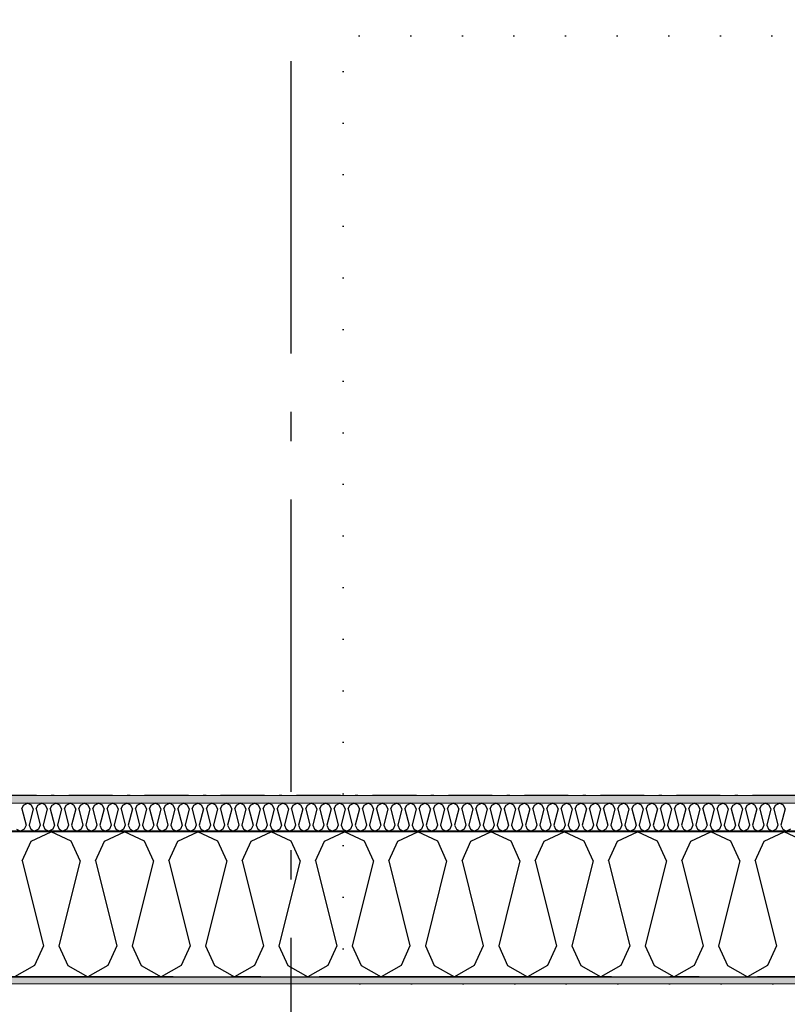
# Model space of a CAD drawing. Header units: millimetres. Extents: x -150 to 340869, y -1115 to 365939.
# Tile 66 of 193: x 297772 to 299086, y 347724 to 349408. Entities that reach past the tile are written whole.
import ezdxf
from ezdxf.enums import TextEntityAlignment as Align

# ---------------------------------------------------------------- set-up
doc = ezdxf.new("R2010")
doc.units = ezdxf.units.MM
doc.header["$LTSCALE"] = 0.5
doc.header["$MEASUREMENT"] = 0
for name, pattern in [('Akselinje', [1500, 1000, -200, 100, -200]), ('Over snittplan', [260, 150, -50, 10, -50]), ('PLINE', [0]), ('Tett prikk', [176.388884, 0, -176.388884])]:
    doc.linetypes.add(name, pattern=pattern)
for name, color, linetype in [('232- Ikke-bærende yttervegger (Skravur)(Nye konstruksjoner)', 7, 'Continuous'), ('232- Ikke-bærende yttervegger(Nye konstruksjoner)', 7, 'Continuous'), ('255- Gulvoverflate(Nye konstruksjoner)', 7, 'Continuous'), ('26-- Yttertak(Nye konstruksjoner)', 7, 'Continuous'), ('82-- Modullinjer(Nye konstruksjoner)', 7, 'Continuous')]:
    doc.layers.add(name, color=color, linetype=linetype)
doc.layers.add('235- Utvendig kledning og overflate(Nye konstruksjoner)', color=7, linetype='Continuous', lineweight=0)
doc.layers.add('236- Innvendig kledning og overflate(Nye konstruksjoner)', color=7, linetype='Continuous', lineweight=0)
doc.styles.add('GENERATED_STYLE_4', font='arial.ttf')
pattern_1 = [(0, (0, 0), (0, 43.30127), [0, -25]), (0, (12.5, 21.65), (0, 43.30127), [0, -25])]

# ---------------------------------------------------------------- blocks, each defined once
blk = doc.blocks.new('*X18')
at = {"layer": '232- Ikke-bærende yttervegger (Skravur)(Nye konstruksjoner)', "linetype": 'PLINE'}
for p, q in [((297778.9, 348064.5), (297785.5, 348067.7)), ((297792.2, 348064.5), (297785.5, 348067.7)), ((297803.2, 348064.5), (297809.8, 348067.7)), ((297816.4, 348064.5), (297809.8, 348067.7)), ((297827.5, 348064.5), (297834.1, 348067.7)), ((297840.7, 348064.5), (297834.1, 348067.7)), ((297851.7, 348064.5), (297858.4, 348067.7)), ((297865, 348064.5), (297858.4, 348067.7)), ((297876, 348064.5), (297882.7, 348067.7)), ((297889.3, 348064.5), (297882.7, 348067.7)), ((297900.3, 348064.5), (297906.9, 348067.7)), ((297913.6, 348064.5), (297906.9, 348067.7)), ((297924.6, 348064.5), (297931.2, 348067.7)), ((297937.8, 348064.5), (297931.2, 348067.7)), ((297948.9, 348064.5), (297955.5, 348067.7)), ((297962.1, 348064.5), (297955.5, 348067.7)), ((297973.1, 348064.5), (297979.8, 348067.7)), ((297986.4, 348064.5), (297979.8, 348067.7)), ((297997.4, 348064.5), (298004.1, 348067.7)), ((298010.7, 348064.5), (298004.1, 348067.7)), ((298021.7, 348064.5), (298028.3, 348067.7)), ((298035, 348064.5), (298028.3, 348067.7)), ((298046, 348064.5), (298052.6, 348067.7)), ((298059.3, 348064.5), (298052.6, 348067.7)), ((298070.3, 348064.5), (298076.9, 348067.7)), ((298083.5, 348064.5), (298076.9, 348067.7)), ((298094.6, 348064.5), (298101.2, 348067.7)), ((298107.8, 348064.5), (298101.2, 348067.7)), ((298118.8, 348064.5), (298125.5, 348067.7)), ((298132.1, 348064.5), (298125.5, 348067.7)), ((298143.1, 348064.5), (298149.7, 348067.7)), ((298156.4, 348064.5), (298149.7, 348067.7)), ((298167.4, 348064.5), (298174, 348067.7)), ((298180.7, 348064.5), (298174, 348067.7)), ((298191.7, 348064.5), (298198.3, 348067.7)), ((298204.9, 348064.5), (298198.3, 348067.7)), ((298216, 348064.5), (298222.6, 348067.7)), ((298229.2, 348064.5), (298222.6, 348067.7)), ((298240.2, 348064.5), (298246.9, 348067.7)), ((298253.5, 348064.5), (298246.9, 348067.7)), ((298264.5, 348064.5), (298271.2, 348067.7)), ((298277.8, 348064.5), (298271.2, 348067.7)), ((298288.8, 348064.5), (298295.4, 348067.7)), ((298302.1, 348064.5), (298295.4, 348067.7)), ((298313.1, 348064.5), (298319.7, 348067.7)), ((298326.3, 348064.5), (298319.7, 348067.7)), ((298337.4, 348064.5), (298344, 348067.7)), ((298350.6, 348064.5), (298344, 348067.7)), ((298361.6, 348064.5), (298368.3, 348067.7)), ((298374.9, 348064.5), (298368.3, 348067.7)), ((298385.9, 348064.5), (298392.6, 348067.7)), ((298399.2, 348064.5), (298392.6, 348067.7)), ((298410.2, 348064.5), (298416.8, 348067.7)), ((298423.5, 348064.5), (298416.8, 348067.7)), ((298434.5, 348064.5), (298441.1, 348067.7)), ((298447.8, 348064.5), (298441.1, 348067.7)), ((298458.8, 348064.5), (298465.4, 348067.7)), ((298472, 348064.5), (298465.4, 348067.7)), ((298483.1, 348064.5), (298489.7, 348067.7)), ((298496.3, 348064.5), (298489.7, 348067.7)), ((298507.3, 348064.5), (298514, 348067.7)), ((298520.6, 348064.5), (298514, 348067.7)), ((298531.6, 348064.5), (298538.2, 348067.7)), ((298544.9, 348064.5), (298538.2, 348067.7)), ((298555.9, 348064.5), (298562.5, 348067.7)), ((298569.2, 348064.5), (298562.5, 348067.7)), ((298580.2, 348064.5), (298586.8, 348067.7)), ((298593.4, 348064.5), (298586.8, 348067.7)), ((298604.5, 348064.5), (298611.1, 348067.7)), ((298617.7, 348064.5), (298611.1, 348067.7)), ((298628.7, 348064.5), (298635.4, 348067.7)), ((298642, 348064.5), (298635.4, 348067.7)), ((298653, 348064.5), (298659.7, 348067.7)), ((298666.3, 348064.5), (298659.7, 348067.7)), ((298677.3, 348064.5), (298683.9, 348067.7)), ((298690.6, 348064.5), (298683.9, 348067.7)), ((298701.6, 348064.5), (298708.2, 348067.7)), ((298714.8, 348064.5), (298708.2, 348067.7)), ((298725.9, 348064.5), (298732.5, 348067.7)), ((298739.1, 348064.5), (298732.5, 348067.7)), ((298750.1, 348064.5), (298756.8, 348067.7)), ((298763.4, 348064.5), (298756.8, 348067.7)), ((298774.4, 348064.5), (298781.1, 348067.7)), ((298787.7, 348064.5), (298781.1, 348067.7)), ((298798.7, 348064.5), (298805.3, 348067.7)), ((298812, 348064.5), (298805.3, 348067.7)), ((298823, 348064.5), (298829.6, 348067.7)), ((298836.3, 348064.5), (298829.6, 348067.7)), ((298847.3, 348064.5), (298853.9, 348067.7)), ((298860.5, 348064.5), (298853.9, 348067.7)), ((298871.6, 348064.5), (298878.2, 348067.7)), ((298884.8, 348064.5), (298878.2, 348067.7)), ((298895.8, 348064.5), (298902.5, 348067.7)), ((298909.1, 348064.5), (298902.5, 348067.7)), ((298920.1, 348064.5), (298926.7, 348067.7)), ((298933.4, 348064.5), (298926.7, 348067.7)), ((298944.4, 348064.5), (298951, 348067.7)), ((298957.7, 348064.5), (298951, 348067.7)), ((298968.7, 348064.5), (298975.3, 348067.7)), ((298981.9, 348064.5), (298975.3, 348067.7)), ((298993, 348064.5), (298999.6, 348067.7)), ((299006.2, 348064.5), (298999.6, 348067.7)), ((299017.2, 348064.5), (299023.9, 348067.7)), ((299030.5, 348064.5), (299023.9, 348067.7)), ((299041.5, 348064.5), (299048.2, 348067.7)), ((299054.8, 348064.5), (299048.2, 348067.7)), ((299065.8, 348064.5), (299072.4, 348067.7)), ((299079.1, 348064.5), (299072.4, 348067.7)), ((297775.9, 348058), (297778.9, 348064.5)), ((297775.9, 348058), (297783, 348029.9)), ((297795.1, 348058), (297788.1, 348029.9)), ((297795.1, 348058), (297792.2, 348064.5)), ((297800.2, 348058), (297803.2, 348064.5)), ((297800.2, 348058), (297807.3, 348029.9)), ((297819.4, 348058), (297812.4, 348029.9)), ((297819.4, 348058), (297816.4, 348064.5)), ((297824.5, 348058), (297827.5, 348064.5)), ((297824.5, 348058), (297831.5, 348029.9)), ((297843.7, 348058), (297836.6, 348029.9)), ((297843.7, 348058), (297840.7, 348064.5)), ((297848.8, 348058), (297851.7, 348064.5)), ((297848.8, 348058), (297855.8, 348029.9)), ((297868, 348058), (297860.9, 348029.9)), ((297868, 348058), (297865, 348064.5)), ((297873.1, 348058), (297876, 348064.5)), ((297873.1, 348058), (297880.1, 348029.9)), ((297892.2, 348058), (297885.2, 348029.9)), ((297892.2, 348058), (297889.3, 348064.5)), ((297897.3, 348058), (297900.3, 348064.5)), ((297897.3, 348058), (297904.4, 348029.9)), ((297916.5, 348058), (297909.5, 348029.9)), ((297916.5, 348058), (297913.6, 348064.5)), ((297921.6, 348058), (297924.6, 348064.5)), ((297921.6, 348058), (297928.7, 348029.9)), ((297940.8, 348058), (297933.8, 348029.9)), ((297940.8, 348058), (297937.8, 348064.5)), ((297945.9, 348058), (297948.9, 348064.5)), ((297945.9, 348058), (297952.9, 348029.9)), ((297965.1, 348058), (297958, 348029.9)), ((297965.1, 348058), (297962.1, 348064.5)), ((297970.2, 348058), (297973.1, 348064.5)), ((297970.2, 348058), (297977.2, 348029.9)), ((297989.4, 348058), (297982.3, 348029.9)), ((297989.4, 348058), (297986.4, 348064.5)), ((297994.5, 348058), (297997.4, 348064.5)), ((297994.5, 348058), (298001.5, 348029.9)), ((298013.6, 348058), (298006.6, 348029.9)), ((298013.6, 348058), (298010.7, 348064.5)), ((298018.7, 348058), (298021.7, 348064.5)), ((298018.7, 348058), (298025.8, 348029.9)), ((298037.9, 348058), (298030.9, 348029.9)), ((298037.9, 348058), (298035, 348064.5)), ((298043, 348058), (298046, 348064.5)), ((298043, 348058), (298050.1, 348029.9)), ((298062.2, 348058), (298055.2, 348029.9)), ((298062.2, 348058), (298059.3, 348064.5)), ((298067.3, 348058), (298070.3, 348064.5)), ((298067.3, 348058), (298074.3, 348029.9)), ((298086.5, 348058), (298079.5, 348029.9)), ((298086.5, 348058), (298083.5, 348064.5)), ((298091.6, 348058), (298094.6, 348064.5)), ((298091.6, 348058), (298098.6, 348029.9)), ((298110.8, 348058), (298103.7, 348029.9)), ((298110.8, 348058), (298107.8, 348064.5)), ((298115.9, 348058), (298118.8, 348064.5)), ((298115.9, 348058), (298122.9, 348029.9)), ((298135.1, 348058), (298128, 348029.9)), ((298135.1, 348058), (298132.1, 348064.5)), ((298140.2, 348058), (298143.1, 348064.5)), ((298140.2, 348058), (298147.2, 348029.9)), ((298159.3, 348058), (298152.3, 348029.9)), ((298159.3, 348058), (298156.4, 348064.5)), ((298164.4, 348058), (298167.4, 348064.5)), ((298164.4, 348058), (298171.5, 348029.9)), ((298183.6, 348058), (298176.6, 348029.9)), ((298183.6, 348058), (298180.7, 348064.5)), ((298188.7, 348058), (298191.7, 348064.5)), ((298188.7, 348058), (298195.8, 348029.9)), ((298207.9, 348058), (298200.9, 348029.9)), ((298207.9, 348058), (298204.9, 348064.5)), ((298213, 348058), (298216, 348064.5)), ((298213, 348058), (298220, 348029.9)), ((298232.2, 348058), (298225.1, 348029.9)), ((298232.2, 348058), (298229.2, 348064.5)), ((298237.3, 348058), (298240.2, 348064.5)), ((298237.3, 348058), (298244.3, 348029.9)), ((298256.5, 348058), (298249.4, 348029.9)), ((298256.5, 348058), (298253.5, 348064.5)), ((298261.6, 348058), (298264.5, 348064.5)), ((298261.6, 348058), (298268.6, 348029.9)), ((298280.7, 348058), (298273.7, 348029.9)), ((298280.7, 348058), (298277.8, 348064.5)), ((298285.8, 348058), (298288.8, 348064.5)), ((298285.8, 348058), (298292.9, 348029.9)), ((298305, 348058), (298298, 348029.9)), ((298305, 348058), (298302.1, 348064.5)), ((298310.1, 348058), (298313.1, 348064.5)), ((298310.1, 348058), (298317.2, 348029.9)), ((298329.3, 348058), (298322.3, 348029.9)), ((298329.3, 348058), (298326.3, 348064.5)), ((298334.4, 348058), (298337.4, 348064.5)), ((298334.4, 348058), (298341.4, 348029.9)), ((298353.6, 348058), (298346.5, 348029.9)), ((298353.6, 348058), (298350.6, 348064.5)), ((298358.7, 348058), (298361.6, 348064.5)), ((298358.7, 348058), (298365.7, 348029.9)), ((298377.9, 348058), (298370.8, 348029.9)), ((298377.9, 348058), (298374.9, 348064.5)), ((298383, 348058), (298385.9, 348064.5)), ((298383, 348058), (298390, 348029.9)), ((298402.1, 348058), (298395.1, 348029.9)), ((298402.1, 348058), (298399.2, 348064.5)), ((298407.2, 348058), (298410.2, 348064.5)), ((298407.2, 348058), (298414.3, 348029.9)), ((298426.4, 348058), (298419.4, 348029.9)), ((298426.4, 348058), (298423.5, 348064.5)), ((298431.5, 348058), (298434.5, 348064.5)), ((298431.5, 348058), (298438.6, 348029.9)), ((298450.7, 348058), (298443.7, 348029.9)), ((298450.7, 348058), (298447.8, 348064.5)), ((298455.8, 348058), (298458.8, 348064.5)), ((298455.8, 348058), (298462.9, 348029.9)), ((298475, 348058), (298468, 348029.9)), ((298475, 348058), (298472, 348064.5)), ((298480.1, 348058), (298483.1, 348064.5)), ((298480.1, 348058), (298487.1, 348029.9)), ((298499.3, 348058), (298492.2, 348029.9)), ((298499.3, 348058), (298496.3, 348064.5)), ((298504.4, 348058), (298507.3, 348064.5)), ((298504.4, 348058), (298511.4, 348029.9)), ((298523.6, 348058), (298516.5, 348029.9)), ((298523.6, 348058), (298520.6, 348064.5)), ((298528.7, 348058), (298531.6, 348064.5)), ((298528.7, 348058), (298535.7, 348029.9)), ((298547.8, 348058), (298540.8, 348029.9)), ((298547.8, 348058), (298544.9, 348064.5)), ((298552.9, 348058), (298555.9, 348064.5)), ((298552.9, 348058), (298560, 348029.9)), ((298572.1, 348058), (298565.1, 348029.9)), ((298572.1, 348058), (298569.2, 348064.5)), ((298577.2, 348058), (298580.2, 348064.5)), ((298577.2, 348058), (298584.3, 348029.9)), ((298596.4, 348058), (298589.4, 348029.9)), ((298596.4, 348058), (298593.4, 348064.5)), ((298601.5, 348058), (298604.5, 348064.5)), ((298601.5, 348058), (298608.5, 348029.9)), ((298620.7, 348058), (298613.6, 348029.9)), ((298620.7, 348058), (298617.7, 348064.5)), ((298625.8, 348058), (298628.7, 348064.5)), ((298625.8, 348058), (298632.8, 348029.9)), ((298645, 348058), (298637.9, 348029.9)), ((298645, 348058), (298642, 348064.5)), ((298650.1, 348058), (298653, 348064.5)), ((298650.1, 348058), (298657.1, 348029.9)), ((298669.2, 348058), (298662.2, 348029.9)), ((298669.2, 348058), (298666.3, 348064.5)), ((298674.3, 348058), (298677.3, 348064.5)), ((298674.3, 348058), (298681.4, 348029.9)), ((298693.5, 348058), (298686.5, 348029.9)), ((298693.5, 348058), (298690.6, 348064.5)), ((298698.6, 348058), (298701.6, 348064.5)), ((298698.6, 348058), (298705.7, 348029.9)), ((298717.8, 348058), (298710.8, 348029.9)), ((298717.8, 348058), (298714.8, 348064.5)), ((298722.9, 348058), (298725.9, 348064.5)), ((298722.9, 348058), (298729.9, 348029.9)), ((298742.1, 348058), (298735, 348029.9)), ((298742.1, 348058), (298739.1, 348064.5)), ((298747.2, 348058), (298750.1, 348064.5)), ((298747.2, 348058), (298754.2, 348029.9)), ((298766.4, 348058), (298759.3, 348029.9)), ((298766.4, 348058), (298763.4, 348064.5)), ((298771.5, 348058), (298774.4, 348064.5)), ((298771.5, 348058), (298778.5, 348029.9)), ((298790.6, 348058), (298783.6, 348029.9)), ((298790.6, 348058), (298787.7, 348064.5)), ((298795.7, 348058), (298798.7, 348064.5)), ((298795.7, 348058), (298802.8, 348029.9)), ((298814.9, 348058), (298807.9, 348029.9)), ((298814.9, 348058), (298812, 348064.5)), ((298820, 348058), (298823, 348064.5)), ((298820, 348058), (298827.1, 348029.9)), ((298839.2, 348058), (298832.2, 348029.9)), ((298839.2, 348058), (298836.3, 348064.5)), ((298844.3, 348058), (298847.3, 348064.5)), ((298844.3, 348058), (298851.4, 348029.9)), ((298863.5, 348058), (298856.5, 348029.9)), ((298863.5, 348058), (298860.5, 348064.5)), ((298868.6, 348058), (298871.6, 348064.5)), ((298868.6, 348058), (298875.6, 348029.9)), ((298887.8, 348058), (298880.7, 348029.9)), ((298887.8, 348058), (298884.8, 348064.5)), ((298892.9, 348058), (298895.8, 348064.5)), ((298892.9, 348058), (298899.9, 348029.9)), ((298912.1, 348058), (298905, 348029.9)), ((298912.1, 348058), (298909.1, 348064.5)), ((298917.2, 348058), (298920.1, 348064.5)), ((298917.2, 348058), (298924.2, 348029.9)), ((298936.3, 348058), (298929.3, 348029.9)), ((298936.3, 348058), (298933.4, 348064.5)), ((298941.4, 348058), (298944.4, 348064.5)), ((298941.4, 348058), (298948.5, 348029.9)), ((298960.6, 348058), (298953.6, 348029.9)), ((298960.6, 348058), (298957.7, 348064.5)), ((298965.7, 348058), (298968.7, 348064.5)), ((298965.7, 348058), (298972.8, 348029.9)), ((298984.9, 348058), (298977.9, 348029.9)), ((298984.9, 348058), (298981.9, 348064.5)), ((298990, 348058), (298993, 348064.5)), ((298990, 348058), (298997, 348029.9)), ((299009.2, 348058), (299002.1, 348029.9)), ((299009.2, 348058), (299006.2, 348064.5)), ((299014.3, 348058), (299017.2, 348064.5)), ((299014.3, 348058), (299021.3, 348029.9)), ((299033.5, 348058), (299026.4, 348029.9)), ((299033.5, 348058), (299030.5, 348064.5)), ((299038.6, 348058), (299041.5, 348064.5)), ((299038.6, 348058), (299045.6, 348029.9)), ((299057.7, 348058), (299050.7, 348029.9)), ((299057.7, 348058), (299054.8, 348064.5)), ((299062.8, 348058), (299065.8, 348064.5)), ((299062.8, 348058), (299069.9, 348029.9)), ((299082, 348058), (299075, 348029.9)), ((299082, 348058), (299079.1, 348064.5)), ((297766.8, 348023.4), (297773.4, 348019.7)), ((297780, 348023.4), (297773.4, 348019.7)), ((297783, 348029.9), (297780, 348023.4)), ((297788.1, 348029.9), (297791, 348023.4)), ((297791, 348023.4), (297797.7, 348019.7)), ((297804.3, 348023.4), (297797.7, 348019.7)), ((297807.3, 348029.9), (297804.3, 348023.4)), ((297812.4, 348029.9), (297815.3, 348023.4)), ((297815.3, 348023.4), (297821.9, 348019.7)), ((297828.6, 348023.4), (297821.9, 348019.7)), ((297831.5, 348029.9), (297828.6, 348023.4)), ((297836.6, 348029.9), (297839.6, 348023.4)), ((297839.6, 348023.4), (297846.2, 348019.7)), ((297852.9, 348023.4), (297846.2, 348019.7)), ((297855.8, 348029.9), (297852.9, 348023.4)), ((297860.9, 348029.9), (297863.9, 348023.4)), ((297863.9, 348023.4), (297870.5, 348019.7)), ((297877.1, 348023.4), (297870.5, 348019.7)), ((297880.1, 348029.9), (297877.1, 348023.4)), ((297885.2, 348029.9), (297888.2, 348023.4)), ((297888.2, 348023.4), (297894.8, 348019.7)), ((297901.4, 348023.4), (297894.8, 348019.7)), ((297904.4, 348029.9), (297901.4, 348023.4)), ((297909.5, 348029.9), (297912.4, 348023.4)), ((297912.4, 348023.4), (297919.1, 348019.7)), ((297925.7, 348023.4), (297919.1, 348019.7)), ((297928.7, 348029.9), (297925.7, 348023.4)), ((297933.8, 348029.9), (297936.7, 348023.4)), ((297936.7, 348023.4), (297943.4, 348019.7)), ((297950, 348023.4), (297943.4, 348019.7)), ((297952.9, 348029.9), (297950, 348023.4)), ((297958, 348029.9), (297961, 348023.4)), ((297961, 348023.4), (297967.6, 348019.7)), ((297974.3, 348023.4), (297967.6, 348019.7)), ((297977.2, 348029.9), (297974.3, 348023.4)), ((297982.3, 348029.9), (297985.3, 348023.4)), ((297985.3, 348023.4), (297991.9, 348019.7)), ((297998.5, 348023.4), (297991.9, 348019.7)), ((298001.5, 348029.9), (297998.5, 348023.4)), ((298006.6, 348029.9), (298009.6, 348023.4)), ((298009.6, 348023.4), (298016.2, 348019.7)), ((298022.8, 348023.4), (298016.2, 348019.7)), ((298025.8, 348029.9), (298022.8, 348023.4)), ((298030.9, 348029.9), (298033.8, 348023.4)), ((298033.8, 348023.4), (298040.5, 348019.7)), ((298047.1, 348023.4), (298040.5, 348019.7)), ((298050.1, 348029.9), (298047.1, 348023.4)), ((298055.2, 348029.9), (298058.1, 348023.4)), ((298058.1, 348023.4), (298064.8, 348019.7)), ((298071.4, 348023.4), (298064.8, 348019.7)), ((298074.3, 348029.9), (298071.4, 348023.4)), ((298079.5, 348029.9), (298082.4, 348023.4)), ((298082.4, 348023.4), (298089, 348019.7)), ((298095.7, 348023.4), (298089, 348019.7)), ((298098.6, 348029.9), (298095.7, 348023.4)), ((298103.7, 348029.9), (298106.7, 348023.4)), ((298106.7, 348023.4), (298113.3, 348019.7)), ((298120, 348023.4), (298113.3, 348019.7)), ((298122.9, 348029.9), (298120, 348023.4)), ((298128, 348029.9), (298131, 348023.4)), ((298131, 348023.4), (298137.6, 348019.7)), ((298144.2, 348023.4), (298137.6, 348019.7)), ((298147.2, 348029.9), (298144.2, 348023.4)), ((298152.3, 348029.9), (298155.3, 348023.4)), ((298155.3, 348023.4), (298161.9, 348019.7)), ((298168.5, 348023.4), (298161.9, 348019.7)), ((298171.5, 348029.9), (298168.5, 348023.4)), ((298176.6, 348029.9), (298179.5, 348023.4)), ((298179.5, 348023.4), (298186.2, 348019.7)), ((298192.8, 348023.4), (298186.2, 348019.7)), ((298195.8, 348029.9), (298192.8, 348023.4)), ((298200.9, 348029.9), (298203.8, 348023.4)), ((298203.8, 348023.4), (298210.4, 348019.7)), ((298217.1, 348023.4), (298210.4, 348019.7)), ((298220, 348029.9), (298217.1, 348023.4)), ((298225.1, 348029.9), (298228.1, 348023.4)), ((298228.1, 348023.4), (298234.7, 348019.7)), ((298241.4, 348023.4), (298234.7, 348019.7)), ((298244.3, 348029.9), (298241.4, 348023.4)), ((298249.4, 348029.9), (298252.4, 348023.4)), ((298252.4, 348023.4), (298259, 348019.7)), ((298265.6, 348023.4), (298259, 348019.7)), ((298268.6, 348029.9), (298265.6, 348023.4)), ((298273.7, 348029.9), (298276.7, 348023.4)), ((298276.7, 348023.4), (298283.3, 348019.7)), ((298289.9, 348023.4), (298283.3, 348019.7)), ((298292.9, 348029.9), (298289.9, 348023.4)), ((298298, 348029.9), (298300.9, 348023.4)), ((298300.9, 348023.4), (298307.6, 348019.7)), ((298314.2, 348023.4), (298307.6, 348019.7)), ((298317.2, 348029.9), (298314.2, 348023.4)), ((298322.3, 348029.9), (298325.2, 348023.4)), ((298325.2, 348023.4), (298331.9, 348019.7)), ((298338.5, 348023.4), (298331.9, 348019.7)), ((298341.4, 348029.9), (298338.5, 348023.4)), ((298346.5, 348029.9), (298349.5, 348023.4)), ((298349.5, 348023.4), (298356.1, 348019.7)), ((298362.8, 348023.4), (298356.1, 348019.7)), ((298365.7, 348029.9), (298362.8, 348023.4)), ((298370.8, 348029.9), (298373.8, 348023.4)), ((298373.8, 348023.4), (298380.4, 348019.7)), ((298387, 348023.4), (298380.4, 348019.7)), ((298390, 348029.9), (298387, 348023.4)), ((298395.1, 348029.9), (298398.1, 348023.4)), ((298398.1, 348023.4), (298404.7, 348019.7)), ((298411.3, 348023.4), (298404.7, 348019.7)), ((298414.3, 348029.9), (298411.3, 348023.4)), ((298419.4, 348029.9), (298422.3, 348023.4)), ((298422.3, 348023.4), (298429, 348019.7)), ((298435.6, 348023.4), (298429, 348019.7)), ((298438.6, 348029.9), (298435.6, 348023.4)), ((298443.7, 348029.9), (298446.6, 348023.4)), ((298446.6, 348023.4), (298453.3, 348019.7)), ((298459.9, 348023.4), (298453.3, 348019.7)), ((298462.9, 348029.9), (298459.9, 348023.4)), ((298468, 348029.9), (298470.9, 348023.4)), ((298470.9, 348023.4), (298477.5, 348019.7)), ((298484.2, 348023.4), (298477.5, 348019.7)), ((298487.1, 348029.9), (298484.2, 348023.4)), ((298492.2, 348029.9), (298495.2, 348023.4)), ((298495.2, 348023.4), (298501.8, 348019.7)), ((298508.5, 348023.4), (298501.8, 348019.7)), ((298511.4, 348029.9), (298508.5, 348023.4)), ((298516.5, 348029.9), (298519.5, 348023.4)), ((298519.5, 348023.4), (298526.1, 348019.7)), ((298532.7, 348023.4), (298526.1, 348019.7)), ((298535.7, 348029.9), (298532.7, 348023.4)), ((298540.8, 348029.9), (298543.8, 348023.4)), ((298543.8, 348023.4), (298550.4, 348019.7)), ((298557, 348023.4), (298550.4, 348019.7)), ((298560, 348029.9), (298557, 348023.4)), ((298565.1, 348029.9), (298568, 348023.4)), ((298568, 348023.4), (298574.7, 348019.7)), ((298581.3, 348023.4), (298574.7, 348019.7)), ((298584.3, 348029.9), (298581.3, 348023.4)), ((298589.4, 348029.9), (298592.3, 348023.4)), ((298592.3, 348023.4), (298598.9, 348019.7)), ((298605.6, 348023.4), (298598.9, 348019.7)), ((298608.5, 348029.9), (298605.6, 348023.4)), ((298613.6, 348029.9), (298616.6, 348023.4)), ((298616.6, 348023.4), (298623.2, 348019.7)), ((298629.9, 348023.4), (298623.2, 348019.7)), ((298632.8, 348029.9), (298629.9, 348023.4)), ((298637.9, 348029.9), (298640.9, 348023.4)), ((298640.9, 348023.4), (298647.5, 348019.7)), ((298654.1, 348023.4), (298647.5, 348019.7)), ((298657.1, 348029.9), (298654.1, 348023.4)), ((298662.2, 348029.9), (298665.2, 348023.4)), ((298665.2, 348023.4), (298671.8, 348019.7)), ((298678.4, 348023.4), (298671.8, 348019.7)), ((298681.4, 348029.9), (298678.4, 348023.4)), ((298686.5, 348029.9), (298689.4, 348023.4)), ((298689.4, 348023.4), (298696.1, 348019.7)), ((298702.7, 348023.4), (298696.1, 348019.7)), ((298705.7, 348029.9), (298702.7, 348023.4)), ((298710.8, 348029.9), (298713.7, 348023.4)), ((298713.7, 348023.4), (298720.4, 348019.7)), ((298727, 348023.4), (298720.4, 348019.7)), ((298729.9, 348029.9), (298727, 348023.4)), ((298735, 348029.9), (298738, 348023.4)), ((298738, 348023.4), (298744.6, 348019.7)), ((298751.3, 348023.4), (298744.6, 348019.7)), ((298754.2, 348029.9), (298751.3, 348023.4)), ((298759.3, 348029.9), (298762.3, 348023.4)), ((298762.3, 348023.4), (298768.9, 348019.7)), ((298775.5, 348023.4), (298768.9, 348019.7)), ((298778.5, 348029.9), (298775.5, 348023.4)), ((298783.6, 348029.9), (298786.6, 348023.4)), ((298786.6, 348023.4), (298793.2, 348019.7)), ((298799.8, 348023.4), (298793.2, 348019.7)), ((298802.8, 348029.9), (298799.8, 348023.4)), ((298807.9, 348029.9), (298810.8, 348023.4)), ((298810.8, 348023.4), (298817.5, 348019.7)), ((298824.1, 348023.4), (298817.5, 348019.7)), ((298827.1, 348029.9), (298824.1, 348023.4)), ((298832.2, 348029.9), (298835.1, 348023.4)), ((298835.1, 348023.4), (298841.8, 348019.7)), ((298848.4, 348023.4), (298841.8, 348019.7)), ((298851.4, 348029.9), (298848.4, 348023.4)), ((298856.5, 348029.9), (298859.4, 348023.4)), ((298859.4, 348023.4), (298866, 348019.7)), ((298872.7, 348023.4), (298866, 348019.7)), ((298875.6, 348029.9), (298872.7, 348023.4)), ((298880.7, 348029.9), (298883.7, 348023.4)), ((298883.7, 348023.4), (298890.3, 348019.7)), ((298897, 348023.4), (298890.3, 348019.7)), ((298899.9, 348029.9), (298897, 348023.4)), ((298905, 348029.9), (298908, 348023.4)), ((298908, 348023.4), (298914.6, 348019.7)), ((298921.2, 348023.4), (298914.6, 348019.7)), ((298924.2, 348029.9), (298921.2, 348023.4)), ((298929.3, 348029.9), (298932.3, 348023.4)), ((298932.3, 348023.4), (298938.9, 348019.7)), ((298945.5, 348023.4), (298938.9, 348019.7)), ((298948.5, 348029.9), (298945.5, 348023.4)), ((298953.6, 348029.9), (298956.5, 348023.4)), ((298956.5, 348023.4), (298963.2, 348019.7)), ((298969.8, 348023.4), (298963.2, 348019.7)), ((298972.8, 348029.9), (298969.8, 348023.4)), ((298977.9, 348029.9), (298980.8, 348023.4)), ((298980.8, 348023.4), (298987.4, 348019.7)), ((298994.1, 348023.4), (298987.4, 348019.7)), ((298997, 348029.9), (298994.1, 348023.4)), ((299002.1, 348029.9), (299005.1, 348023.4)), ((299005.1, 348023.4), (299011.7, 348019.7)), ((299018.4, 348023.4), (299011.7, 348019.7)), ((299021.3, 348029.9), (299018.4, 348023.4)), ((299026.4, 348029.9), (299029.4, 348023.4)), ((299029.4, 348023.4), (299036, 348019.7)), ((299042.6, 348023.4), (299036, 348019.7)), ((299045.6, 348029.9), (299042.6, 348023.4)), ((299050.7, 348029.9), (299053.7, 348023.4)), ((299053.7, 348023.4), (299060.3, 348019.7)), ((299066.9, 348023.4), (299060.3, 348019.7)), ((299069.9, 348029.9), (299066.9, 348023.4)), ((299075, 348029.9), (299077.9, 348023.4)), ((299077.9, 348023.4), (299084.6, 348019.7)), ((299091.2, 348023.4), (299084.6, 348019.7))]:
    blk.add_line(p, q, dxfattribs=at)
blk = doc.blocks.new('*X20')
at = {"layer": '232- Ikke-bærende yttervegger (Skravur)(Nye konstruksjoner)', "linetype": 'PLINE'}
for p, q in [((297791.7, 348002.5), (297826, 348018.7)), ((297860.3, 348002.5), (297826, 348018.7)), ((297917.2, 348002.5), (297951.4, 348018.7)), ((297985.7, 348002.5), (297951.4, 348018.7)), ((298042.6, 348002.5), (298076.9, 348018.7)), ((298111.2, 348002.5), (298076.9, 348018.7)), ((298168.1, 348002.5), (298202.4, 348018.7)), ((298236.6, 348002.5), (298202.4, 348018.7)), ((298293.5, 348002.5), (298327.8, 348018.7)), ((298362.1, 348002.5), (298327.8, 348018.7)), ((298419, 348002.5), (298453.3, 348018.7)), ((298487.5, 348002.5), (298453.3, 348018.7)), ((298544.5, 348002.5), (298578.7, 348018.7)), ((298613, 348002.5), (298578.7, 348018.7)), ((298669.9, 348002.5), (298704.2, 348018.7)), ((298738.4, 348002.5), (298704.2, 348018.7)), ((298795.4, 348002.5), (298829.6, 348018.7)), ((298863.9, 348002.5), (298829.6, 348018.7)), ((298920.8, 348002.5), (298955.1, 348018.7)), ((298989.3, 348002.5), (298955.1, 348018.7)), ((299046.3, 348002.5), (299080.5, 348018.7)), ((299114.8, 348002.5), (299080.5, 348018.7)), ((297776.4, 347968.9), (297791.7, 348002.5)), ((297875.5, 347968.9), (297860.3, 348002.5)), ((297901.9, 347968.9), (297917.2, 348002.5)), ((298001, 347968.9), (297985.7, 348002.5)), ((298027.4, 347968.9), (298042.6, 348002.5)), ((298126.4, 347968.9), (298111.2, 348002.5)), ((298152.8, 347968.9), (298168.1, 348002.5)), ((298251.9, 347968.9), (298236.6, 348002.5)), ((298278.3, 347968.9), (298293.5, 348002.5)), ((298377.4, 347968.9), (298362.1, 348002.5)), ((298403.7, 347968.9), (298419, 348002.5)), ((298502.8, 347968.9), (298487.5, 348002.5)), ((298529.2, 347968.9), (298544.5, 348002.5)), ((298628.3, 347968.9), (298613, 348002.5)), ((298654.6, 347968.9), (298669.9, 348002.5)), ((298753.7, 347968.9), (298738.4, 348002.5)), ((298780.1, 347968.9), (298795.4, 348002.5)), ((298879.2, 347968.9), (298863.9, 348002.5)), ((298905.5, 347968.9), (298920.8, 348002.5)), ((299004.6, 347968.9), (298989.3, 348002.5)), ((299031, 347968.9), (299046.3, 348002.5)), ((297776.4, 347968.9), (297812.8, 347823.4)), ((297875.5, 347968.9), (297839.2, 347823.4)), ((297901.9, 347968.9), (297938.3, 347823.4)), ((298001, 347968.9), (297964.6, 347823.4)), ((298027.4, 347968.9), (298063.7, 347823.4)), ((298126.4, 347968.9), (298090.1, 347823.4)), ((298152.8, 347968.9), (298189.2, 347823.4)), ((298251.9, 347968.9), (298215.5, 347823.4)), ((298278.3, 347968.9), (298314.6, 347823.4)), ((298377.4, 347968.9), (298341, 347823.4)), ((298403.7, 347968.9), (298440.1, 347823.4)), ((298502.8, 347968.9), (298466.4, 347823.4)), ((298529.2, 347968.9), (298565.5, 347823.4)), ((298628.3, 347968.9), (298591.9, 347823.4)), ((298654.6, 347968.9), (298691, 347823.4)), ((298753.7, 347968.9), (298717.3, 347823.4)), ((298780.1, 347968.9), (298816.4, 347823.4)), ((298879.2, 347968.9), (298842.8, 347823.4)), ((298905.5, 347968.9), (298941.9, 347823.4)), ((299004.6, 347968.9), (298968.3, 347823.4)), ((299031, 347968.9), (299067.3, 347823.4)), ((297812.8, 347823.4), (297797.5, 347789.8)), ((297839.2, 347823.4), (297854.5, 347789.8)), ((297938.3, 347823.4), (297923, 347789.8)), ((297964.6, 347823.4), (297979.9, 347789.8)), ((298063.7, 347823.4), (298048.4, 347789.8)), ((298090.1, 347823.4), (298105.4, 347789.8)), ((298189.2, 347823.4), (298173.9, 347789.8)), ((298215.5, 347823.4), (298230.8, 347789.8)), ((298314.6, 347823.4), (298299.3, 347789.8)), ((298341, 347823.4), (298356.3, 347789.8)), ((298440.1, 347823.4), (298424.8, 347789.8)), ((298466.4, 347823.4), (298481.7, 347789.8)), ((298565.5, 347823.4), (298550.2, 347789.8)), ((298591.9, 347823.4), (298607.2, 347789.8)), ((298691, 347823.4), (298675.7, 347789.8)), ((298717.3, 347823.4), (298732.6, 347789.8)), ((298816.4, 347823.4), (298801.2, 347789.8)), ((298842.8, 347823.4), (298858.1, 347789.8)), ((298941.9, 347823.4), (298926.6, 347789.8)), ((298968.3, 347823.4), (298983.5, 347789.8)), ((299067.3, 347823.4), (299052.1, 347789.8)), ((297797.5, 347789.8), (297763.3, 347770.7)), ((297854.5, 347789.8), (297888.7, 347770.7)), ((297923, 347789.8), (297888.7, 347770.7)), ((297979.9, 347789.8), (298014.2, 347770.7)), ((298048.4, 347789.8), (298014.2, 347770.7)), ((298105.4, 347789.8), (298139.6, 347770.7)), ((298173.9, 347789.8), (298139.6, 347770.7)), ((298230.8, 347789.8), (298265.1, 347770.7)), ((298299.3, 347789.8), (298265.1, 347770.7)), ((298356.3, 347789.8), (298390.5, 347770.7)), ((298424.8, 347789.8), (298390.5, 347770.7)), ((298481.7, 347789.8), (298516, 347770.7)), ((298550.2, 347789.8), (298516, 347770.7)), ((298607.2, 347789.8), (298641.4, 347770.7)), ((298675.7, 347789.8), (298641.4, 347770.7)), ((298732.6, 347789.8), (298766.9, 347770.7)), ((298801.2, 347789.8), (298766.9, 347770.7)), ((298858.1, 347789.8), (298892.3, 347770.7)), ((298926.6, 347789.8), (298892.3, 347770.7)), ((298983.5, 347789.8), (299017.8, 347770.7)), ((299052.1, 347789.8), (299017.8, 347770.7))]:
    blk.add_line(p, q, dxfattribs=at)
blk = doc.blocks.new('Standard grid marker[5]', base_point=(305734.8, 347770.7))
at = {"layer": '82-- Modullinjer(Nye konstruksjoner)', "linetype": 'Akselinje'}
blk.add_line((305534.8, 347770.7), (271734.8, 347770.7), dxfattribs=at)
at = {"layer": '82-- Modullinjer(Nye konstruksjoner)', "style": 'GENERATED_STYLE_4'}
for tag, p in [('AC_MarkerText_1_1', (271409.8, 347824.4)), ('AC_MarkerText_1_0', (305859.8, 347824.4))]:
    blk.add_attdef(tag, text='', height=100, rotation=360, dxfattribs=at).set_placement(p, align=Align.TOP_CENTER)
blk = doc.blocks.new('Standard grid marker[11]', base_point=(298236, 363787.1))
at = {"layer": '82-- Modullinjer(Nye konstruksjoner)', "linetype": 'Akselinje'}
blk.add_line((298236, 363587.1), (298236, 339987.1), dxfattribs=at)
at = {"layer": '82-- Modullinjer(Nye konstruksjoner)', "style": 'GENERATED_STYLE_4'}
for tag, p in [('AC_MarkerText_1_0', (298236, 363965.3)), ('AC_MarkerText_1_1', (298236, 339715.3))]:
    blk.add_attdef(tag, text='', height=100, rotation=360, dxfattribs=at).set_placement(p, align=Align.TOP_CENTER)

msp = doc.modelspace()

# ---------------------------------------------------------------- hatches: boundary and pattern name
at = {"layer": '232- Ikke-bærende yttervegger (Skravur)(Nye konstruksjoner)', "linetype": 'Continuous'}
h = msp.add_hatch(dxfattribs=at)
h.set_pattern_fill('Prikker_tett', color=256, style=0, pattern_type=2)
h.set_pattern_definition(pattern_1)
h.paths.add_polyline_path([(302741, 348080.7), (277911, 348080.7), (277911, 348067.7), (302741, 348067.7)])
msp.add_hatch(color=256, dxfattribs=at).paths.add_polyline_path([(302802, 348019.7), (277850, 348019.7), (277850, 348018.7), (302802, 348018.7)])
h = msp.add_hatch(dxfattribs=at)
h.set_pattern_fill('Prikker_tett', color=256, style=0, pattern_type=2)
h.set_pattern_definition(pattern_1)
h.paths.add_polyline_path([(303051, 347770.7), (277601, 347770.7), (277601, 347758.7), (303051, 347758.7)])

# ---------------------------------------------------------------- linework, layer by layer
at = {"layer": '232- Ikke-bærende yttervegger(Nye konstruksjoner)', "linetype": 'PLINE'}
for p, q in [((302803, 348018.7), (277850, 348018.7)), ((302802, 348019.7), (277898, 348019.7)), ((277849, 347770.7), (302803, 347770.7))]:
    msp.add_line(p, q, dxfattribs=at)
at = {"layer": '232- Ikke-bærende yttervegger(Nye konstruksjoner)', "linetype": 'Over snittplan', "flags": 128}
msp.add_lwpolyline([(302741, 348080.7), (277911, 348080.7)], dxfattribs=at)
at = {"layer": '235- Utvendig kledning og overflate(Nye konstruksjoner)', "linetype": 'PLINE'}
msp.add_line((277601, 347758.7), (303051, 347758.7), dxfattribs=at)
at = {"layer": '236- Innvendig kledning og overflate(Nye konstruksjoner)', "linetype": 'PLINE'}
msp.add_line((302754, 348067.7), (277911, 348067.7), dxfattribs=at)
at = {"layer": '236- Innvendig kledning og overflate(Nye konstruksjoner)', "linetype": 'PLINE', "flags": 128}
msp.add_lwpolyline([(302741, 348080.7), (277911, 348080.7)], dxfattribs=at)
at = {"layer": '255- Gulvoverflate(Nye konstruksjoner)', "linetype": 'PLINE', "flags": 128}
msp.add_lwpolyline([(277601, 349570.7), (277601, 347770.7), (285893, 347770.7), (294243, 347770.7), (303051, 347770.7), (303051, 349570.7), (303051, 358690.6), (277601, 358690.6), (277601, 354890.6)], close=True, dxfattribs=at)
at = {"layer": '26-- Yttertak(Nye konstruksjoner)', "linetype": 'Tett prikk', "flags": 128}
msp.add_lwpolyline([(302503, 349380.7), (298326, 349380.7), (298326, 347758.7), (302503, 347758.7)], close=True, dxfattribs=at)

# ---------------------------------------------------------------- block references
at = {"layer": '232- Ikke-bærende yttervegger(Nye konstruksjoner)'}
for name in ['*X18', '*X20']:
    msp.add_blockref(name, (0, 0), dxfattribs=at)
at = {"layer": '82-- Modullinjer(Nye konstruksjoner)', "linetype": 'PLINE'}
for name, p in [('Standard grid marker[11]', (298236, 363787.1)), ('Standard grid marker[5]', (305734.8, 347770.7))]:
    msp.add_blockref(name, p, dxfattribs=at)

doc.saveas('drawing.dxf')
